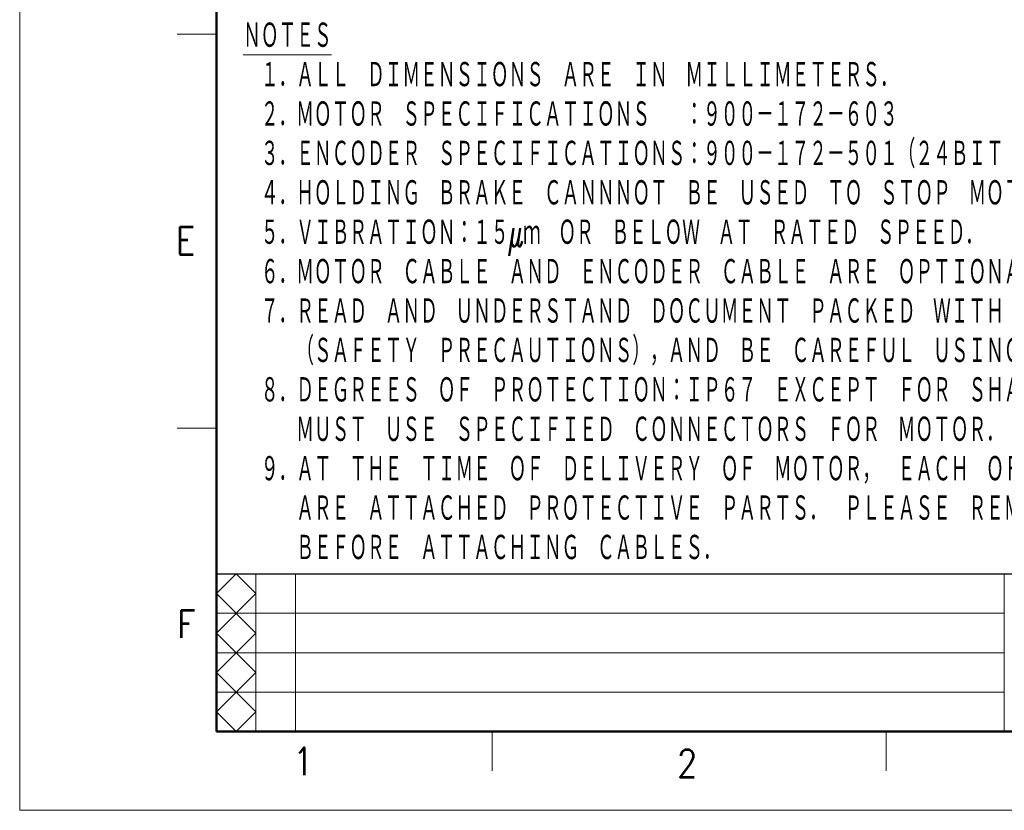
# Model space of a CAD drawing. Header units: millimetres. Extents: x 0 to 840, y 0 to 594.
# Tile 1 of 139: x 0 to 250, y 0 to 201. Entities that reach past the tile are written whole.
import ezdxf

# ---------------------------------------------------------------- set-up
doc = ezdxf.new("R2010")
doc.units = ezdxf.units.MM
doc.header["$LTSCALE"] = 0.36378
doc.layers.add('NoLayerName_001', color=7, linetype='Continuous')
doc.styles.get("Standard").update_dxf_attribs({"font": 'txt', "bigfont": 'extfont2'})

msp = doc.modelspace()

# ---------------------------------------------------------------- linework, layer by layer
at = {"layer": 'NoLayerName_001', "color": 7, "linetype": 'Continuous', "lineweight": 13}
for p, q in [((0, 0), (0, 594)), ((840, 0), (0, 0))]:
    msp.add_line(p, q, dxfattribs=at)
at = {"layer": 'NoLayerName_001', "color": 7, "linetype": 'Continuous', "lineweight": 50}
for p, q in [((50, 20), (50, 574)), ((820, 20), (50, 20))]:
    msp.add_line(p, q, dxfattribs=at)
at = {"layer": 'NoLayerName_001', "color": 2, "linetype": 'Continuous', "lineweight": 13}
for p, q in [((40, 197), (50, 197)), ((50, 97), (40, 97)), ((50, 55), (55, 60)), ((55, 60), (60, 55)), ((60, 20), (60, 60)), ((70, 60), (70, 20)), ((250, 60), (250, 20)), ((60, 45), (50, 55)), ((50, 45), (60, 55)), ((250, 50), (50, 50)), ((50, 45), (60, 35)), ((50, 35), (60, 45)), ((50, 40), (250, 40)), ((60, 25), (50, 35)), ((50, 25), (60, 35)), ((250, 30), (50, 30)), ((50, 25), (55, 20)), ((55, 20), (60, 25)), ((120, 20), (120, 10)), ((220, 20), (220, 10))]:
    msp.add_line(p, q, dxfattribs=at)
at = {"layer": 'NoLayerName_001', "color": 7, "linetype": 'Continuous', "lineweight": 25}
msp.add_line((50, 60), (820, 60), dxfattribs=at)

# ---------------------------------------------------------------- texts
at = {"layer": 'NoLayerName_001', "color": 3, "lineweight": 13, "insert": (56.7507, 63.0827), "char_height": 7, "attachment_point": 7, "line_spacing_factor": 0.857143}
msp.add_mtext('\\A1;\\W0.5833;\\LＮＯＴＥＳ\\l\\P\u3000１．ＡＬＬ\u3000ＤＩＭＥＮＳＩＯＮＳ\u3000ＡＲＥ\u3000ＩＮ\u3000ＭＩＬＬＩＭＥＴＥＲＳ．\\P\u3000２．ＭＯＴＯＲ\u3000ＳＰＥＣＩＦＩＣＡＴＩＯＮＳ\u3000\u3000：９００－１７２－６０３\\P\u3000３．ＥＮＣＯＤＥＲ\u3000ＳＰＥＣＩＦＩＣＡＴＩＯＮＳ：９００－１７２－５０１（２４ＢＩＴ\u3000ＡＢＳＯＬＵＴＥ）\\P\u3000４．ＨＯＬＤＩＮＧ\u3000ＢＲＡＫＥ\u3000ＣＡＮＮＮＯＴ\u3000ＢＥ\u3000ＵＳＥＤ\u3000ＴＯ\u3000ＳＴＯＰ\u3000ＭＯＴＯＲ．\\P\u3000５．ＶＩＢＲＡＴＩＯＮ：１５μｍ\u3000ＯＲ\u3000ＢＥＬＯＷ\u3000ＡＴ\u3000ＲＡＴＥＤ\u3000ＳＰＥＥＤ．\\P\u3000６．ＭＯＴＯＲ\u3000ＣＡＢＬＥ\u3000ＡＮＤ\u3000ＥＮＣＯＤＥＲ\u3000ＣＡＢＬＥ\u3000ＡＲＥ\u3000ＯＰＴＩＯＮＡＬ．\\P\u3000７．ＲＥＡＤ\u3000ＡＮＤ\u3000ＵＮＤＥＲＳＴＡＮＤ\u3000ＤＯＣＵＭＥＮＴ\u3000ＰＡＣＫＥＤ\u3000ＷＩＴＨ\u3000ＭＯＴＯＲ\\P\u3000\u3000\u3000（ＳＡＦＥＴＹ\u3000ＰＲＥＣＡＵＴＩＯＮＳ），ＡＮＤ\u3000ＢＥ\u3000ＣＡＲＥＦＵＬ\u3000ＵＳＩＮＧ\u3000ＭＯＴＯＲ．\\P\u3000８．ＤＥＧＲＥＥＳ\u3000ＯＦ\u3000ＰＲＯＴＥＣＴＩＯＮ：ＩＰ６７\u3000ＥＸＣＥＰＴ\u3000ＦＯＲ\u3000ＳＨＡＦＴ\u3000ＯＰＥＮＩＮＧ．\\P\u3000\u3000\u3000ＭＵＳＴ\u3000ＵＳＥ\u3000ＳＰＥＣＩＦＩＥＤ\u3000ＣＯＮＮＥＣＴＯＲＳ\u3000ＦＯＲ\u3000ＭＯＴＯＲ．\\P\u3000９．ＡＴ\u3000ＴＨＥ\u3000ＴＩＭＥ\u3000ＯＦ\u3000ＤＥＬＩＶＥＲＹ\u3000ＯＦ\u3000ＭＯＴＯＲ，\u3000ＥＡＣＨ\u3000ＯＦ\u3000ＣＯＮＮＥＣＴＯＲＳ\\P\u3000\u3000\u3000ＡＲＥ\u3000ＡＴＴＡＣＨＥＤ\u3000ＰＲＯＴＥＣＴＩＶＥ\u3000ＰＡＲＴＳ．\u3000ＰＬＥＡＳＥ\u3000ＲＥＭＯＶＥ\u3000ＴＨＥＭ\\P\u3000\u3000\u3000ＢＥＦＯＲＥ\u3000ＡＴＴＡＣＨＩＮＧ\u3000ＣＡＢＬＥＳ．', dxfattribs=at)
at = {"layer": 'NoLayerName_001', "color": 2, "lineweight": 13, "char_height": 7, "attachment_point": 7}
for s, insert in [('\\A1;\\W0.8600;E', (39.6364, 141.11)), ('\\A1;\\W0.8600;F', (39.958, 43.7625)), ('\\A1;\\W0.8600;1', (69.3974, 8.9015)), ('\\A1;\\W0.8600;2', (166.9049, 8.4521))]:
    msp.add_mtext(s, dxfattribs=dict(at, insert=insert))

doc.saveas('drawing.dxf')
